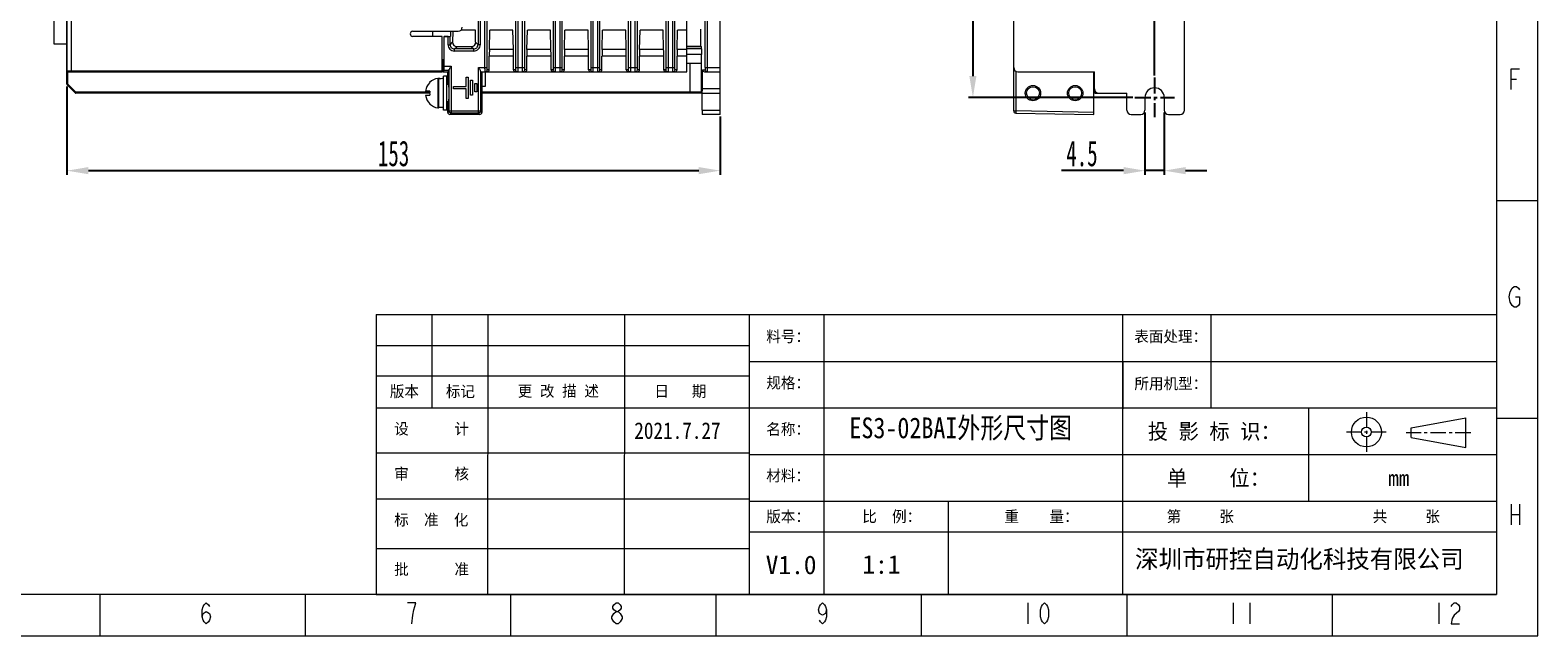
# Model space of a CAD drawing. Header units: millimetres. Extents: x 1111 to 2862, y 128 to 537.
# Tile 5 of 14: x 2508 to 2862, y 128 to 270. Entities that reach past the tile are written whole.
import ezdxf

# ---------------------------------------------------------------- set-up
doc = ezdxf.new("R2010")
doc.units = ezdxf.units.MM
doc.header["$LTSCALE"] = 10
doc.header["$PDMODE"] = 3
doc.header["$PDSIZE"] = 8
doc.linetypes.add('CENTER', pattern=[0.6, 0.375, -0.075, 0.075, -0.075])
doc.layers.get('0').update_dxf_attribs({"linetype": 'CONTINUOUS', "lineweight": 15})
doc.layers.get('Defpoints').update_dxf_attribs({"linetype": 'CONTINUOUS'})
doc.layers.add('标注层', color=7, linetype='CONTINUOUS', lineweight=9)
doc.styles.add('dim', font='txt', dxfattribs={"width": 0.6})
doc.styles.get("Standard").update_dxf_attribs({"font": 'txt', "width": 0.85})
doc.styles.add('图框', font='txt')
doc.dimstyles.get("Standard").update_dxf_attribs({"dimtxt": 6, "dimasz": 5, "dimexe": 1, "dimexo": 0.5, "dimgap": 1, "dimtad": 1, "dimdec": 1, "dimdsep": 46, "dimtxsty": 'dim', "dimcen": 0, "dimadec": 0, "dimazin": 0, "dimtp": 0.01, "dimtm": 0.01, "dimtfac": 1, "dimtdec": 1, "dimtmove": 0, "dimatfit": 3, "dimfxl": 1, "dimtolj": 1, "dimarcsym": 0})

# ---------------------------------------------------------------- blocks, each defined once
blk = doc.blocks.new('A$C642B7837')
at = {"color": 2, "linetype": 'Continuous'}
for p, q in [((594, 0), (594, 420)), ((587.58, 134.23), (588.83, 134.23)), ((584, 105), (594, 105)), ((584, 52.5), (594, 52.5)), ((587.58, 31.73), (587.58, 26.73)), ((587.58, 29.23), (589.58, 29.23)), ((589.58, 31.73), (589.58, 26.73)), ((247.5, 0), (247.5, 10)), ((297, 0), (297, 10)), ((346.5, 0), (346.5, 10)), ((396, 0), (396, 10)), ((445.5, 0), (445.5, 10)), ((471.1, 7.92), (471.1, 2.92)), ((495, 0), (495, 10)), ((520.6, 7.92), (520.6, 2.92)), ((524.6, 7.92), (524.6, 2.92)), ((544.5, 0), (544.5, 10)), ((570.1, 7.92), (570.1, 2.92)), ((0, 0), (594, 0))]:
    blk.add_line(p, q, dxfattribs=at)
at = {"color": 7, "linetype": 'Continuous'}
for p, q in [((584, 410), (584, 10)), ((404, 10), (404, 77.5)), ((422, 10), (422, 77.5)), ((494, 10), (494, 77.5)), ((515.17, 77.5), (515.17, 54.94)), ((404, 66.14), (584, 66.14)), ((421.8, 66.14), (494.02, 66.14)), ((494.02, 66.14), (494.02, 54.77)), ((403.93, 62.58), (314, 62.58)), ((314, 54.95), (340.96, 54.95)), ((314, 54.95), (584, 54.95)), ((538.69, 54.95), (538.69, 32.5)), ((563.44, 50.19), (576.64, 52.59)), ((576.64, 45.39), (576.64, 52.59)), ((563.44, 47.79), (563.44, 50.19)), ((563.44, 47.79), (576.64, 45.39)), ((404, 43.75), (584, 43.75)), ((404, 32.5), (584, 32.5)), ((452, 10), (452, 32.5)), ((584, 10), (25, 10))]:
    blk.add_line(p, q, dxfattribs=at)
at = {"linetype": 'Continuous'}
for p, q in [((314, 77.5), (584, 77.5)), ((327.5, 55), (327.5, 77.5)), ((340.97, 10), (341, 77.5)), ((373.88, 10), (373.95, 77.5)), ((314, 70), (404, 70)), ((314, 44.12), (403.87, 44.12)), ((314, 33.01), (404, 33.01)), ((584, 25.02), (404, 25)), ((314, 21.1), (404, 21.1))]:
    blk.add_line(p, q, dxfattribs=at)
for p, q in [((314, 77.5), (314, 10)), ((584, 77.5), (584, 10)), ((314, 10), (584, 10))]:
    blk.add_line(p, q)
at = {"color": 1, "linetype": 'CENTER'}
for p, q in [((552.68, 53.95), (552.68, 44.35)), ((557.48, 49.15), (547.88, 49.15)), ((577.84, 48.99), (562.24, 48.99))]:
    blk.add_line(p, q, dxfattribs=at)
at = {"color": 2, "linetype": 'Continuous'}
for points in [[(587.58, 131.73), (587.58, 136.73), (589.58, 136.73)], [(588.58, 81.73), (589.58, 81.73), (589.58, 80.06), (589.33, 79.65), (588.83, 79.23), (588.33, 79.23), (587.83, 79.65), (587.58, 80.06), (587.33, 80.48), (587.08, 81.73), (587.33, 82.98), (587.83, 83.81)], [(587.83, 83.81), (588.33, 84.23), (588.83, 84.23), (589.33, 83.81), (589.58, 83.4)], [(272.1, 4.59), (272.35, 5.42), (273.1, 5.84), (273.85, 5.42), (274.1, 4.59), (273.85, 3.76), (273.6, 3.34), (273.1, 2.92), (272.6, 3.34), (272.35, 3.76), (272.1, 4.59), (272.1, 6.26), (272.35, 7.09), (272.6, 7.51), (273.1, 7.92), (273.6, 7.51), (273.85, 7.09)], [(322.6, 2.92), (322.85, 5.01), (323.1, 6.26), (323.35, 7.09), (323.6, 7.92), (321.6, 7.92)], [(371.85, 5.84), (371.35, 6.26), (371.1, 6.67), (371.1, 7.09), (371.35, 7.51), (371.85, 7.92), (372.35, 7.92), (372.85, 7.51), (373.1, 7.09), (373.1, 6.67), (372.85, 6.26), (372.35, 5.84)], [(422.6, 6.26), (422.35, 5.42), (421.6, 5.01), (420.85, 5.42), (420.6, 6.26), (420.85, 7.09), (421.1, 7.51), (421.6, 7.92), (422.1, 7.51), (422.35, 7.09), (422.6, 6.26), (422.6, 4.59), (422.35, 3.76), (422.1, 3.34), (421.6, 2.92), (421.1, 3.34), (420.85, 3.76)], [(475.1, 2.92), (474.6, 3.34), (474.35, 3.76), (474.1, 4.59), (474.1, 6.26), (474.35, 7.09), (474.6, 7.51), (475.1, 7.92), (475.6, 7.51), (475.85, 7.09), (476.1, 6.26), (476.1, 4.59), (475.85, 3.76), (475.6, 3.34), (475.1, 2.92)], [(573.1, 7.09), (573.35, 7.51), (573.85, 7.92), (574.35, 7.92), (574.85, 7.51), (575.1, 7.09), (575.1, 6.26), (574.85, 5.84)], [(371.85, 2.92), (371.35, 3.34), (371.1, 3.76), (370.85, 4.17), (370.85, 4.59), (371.35, 5.42)], [(371.35, 5.42), (371.85, 5.84), (372.35, 5.84), (372.85, 5.42), (373.1, 5.01), (373.35, 4.59), (373.35, 4.17)], [(373.35, 4.17), (372.85, 3.34), (372.35, 2.92), (371.85, 2.92)], [(574.85, 5.84), (573.85, 5.01), (573.35, 4.17), (573.1, 2.92), (575.1, 2.92)]]:
    blk.add_lwpolyline(points, dxfattribs=at)
at = {"color": 7, "linetype": 'Continuous'}
for radius in [3.6, 1.2]:
    blk.add_circle((552.68, 49.15), radius, dxfattribs=at)
at = {"color": 3, "attachment_point": 1, "style": '图框'}
for s, insert, char_height, width in [('料号：', (408.05, 73.55), 2.7, 36.319), ('表面处理：', (496.75, 73.55), 2.7, 36.319), ('规格：', (408.05, 62.37), 2.7, 18.4997), ('所用机型：', (496.77, 62.19), 2.7, 36.319), ('版本', (317.33, 60.3), 2.7, 18.167), ('标记', (330.83, 60.3), 2.7, 18.167), ('更 改 描 述', (348.16, 60.38), 2.7, 36.319), ('日   期', (381.09, 60.34), 2.7, 36.319), ('设      计', (318.38, 51.27), 2.7, 23.7119), ('名称：', (408.05, 51.18), 2.7, 18.4997), ('投 影 标 识：', (500, 51.17), 3.75, 36.319), ('审      核', (318.38, 40.44), 2.7, 23.7119), ('材料：', (408.05, 39.98), 2.7, 18.4997), ('单    位：', (504.6, 39.92), 3.75, 36.319), ('mm', (557.93, 39.92), 3.75, 36.319), ('标  准  化', (318.38, 29.33), 2.7, 23.7119), ('版本：', (408.05, 30.14), 2.7, 18.4997), ('比  例：', (431.18, 30.14), 2.7, 18.4997), ('重    量：', (465.44, 30.14), 2.7, 18.4997), ('第     张', (504.53, 30.15), 2.7, 26.1978), ('共     张', (554.18, 30.15), 2.7, 26.1978), ('1:1', (431.21, 19.47), 4.5, 18.4997), ('深圳市研控自动化科技有限公司', (496.94, 20.7), 4.35, 92.5518), ('批      准', (318.38, 17.42), 2.7, 23.7119)]:
    blk.add_mtext(s, dxfattribs=dict(at, insert=insert, char_height=char_height, width=width))
blk = doc.blocks.new('*D16')
at = {"layer": 'Defpoints', "color": 0, "transparency": 16777216}
for p in [(2516.98, 257.57), (2669.98, 250.49), (2669.98, 237.32)]:
    blk.add_point(p, dxfattribs=at)
at = {"layer": '标注层', "color": 0, "lineweight": -2, "transparency": 16777216}
for p, q in [((2516.98, 257.07), (2516.98, 236.32)), ((2669.98, 249.99), (2669.98, 236.32)), ((2521.98, 237.32), (2664.98, 237.32))]:
    blk.add_line(p, q, dxfattribs=at)
at = {"layer": '标注层', "color": 0, "transparency": 16777216}
for points in [[(2521.98, 238.16), (2521.98, 236.49), (2516.98, 237.32)], [(2664.98, 238.16), (2664.98, 236.49), (2669.98, 237.32)]]:
    blk.add_solid(points, dxfattribs=at)
at = {"layer": '标注层', "color": 0, "transparency": 16777216, "insert": (2593.48, 241.32), "char_height": 6, "attachment_point": 5, "style": 'dim'}
blk.add_mtext('\\A1;153', dxfattribs=at)
blk = doc.blocks.new('*D17')
at = {"layer": 'Defpoints', "color": 0, "transparency": 16777216}
for p in [(2743.75, 431.52), (2743.75, 420.12), (2771.75, 259.12)]:
    blk.add_point(p, dxfattribs=at)
at = {"layer": '标注层', "color": 0, "lineweight": -2, "transparency": 16777216}
for p, q in [((2743.75, 420.62), (2743.75, 432.52)), ((2766.75, 431.52), (2748.75, 431.52)), ((2771.75, 259.62), (2771.75, 432.52))]:
    blk.add_line(p, q, dxfattribs=at)
at = {"layer": '标注层', "color": 0, "transparency": 16777216}
for points in [[(2748.75, 432.35), (2748.75, 430.69), (2743.75, 431.52)], [(2766.75, 432.35), (2766.75, 430.69), (2771.75, 431.52)]]:
    blk.add_solid(points, dxfattribs=at)
at = {"layer": '标注层', "color": 0, "transparency": 16777216, "insert": (2757.75, 435.52), "char_height": 6, "attachment_point": 5, "style": 'dim'}
blk.add_mtext('\\A1;28', dxfattribs=at)
blk = doc.blocks.new('*D20')
at = {"layer": 'Defpoints', "color": 0, "transparency": 16777216}
for p in [(2739.12, 415.49), (2729.19, 254.49), (2767.12, 254.49)]:
    blk.add_point(p, dxfattribs=at)
at = {"layer": '标注层', "color": 0, "lineweight": -2, "transparency": 16777216}
for p, q in [((2738.62, 415.49), (2728.19, 415.49)), ((2729.19, 410.49), (2729.19, 259.49)), ((2766.62, 254.49), (2728.19, 254.49))]:
    blk.add_line(p, q, dxfattribs=at)
at = {"layer": '标注层', "color": 0, "transparency": 16777216}
for points in [[(2728.35, 410.49), (2730.02, 410.49), (2729.19, 415.49)], [(2728.35, 259.49), (2730.02, 259.49), (2729.19, 254.49)]]:
    blk.add_solid(points, dxfattribs=at)
at = {"layer": '标注层', "color": 0, "transparency": 16777216, "insert": (2725.19, 334.99), "char_height": 6, "attachment_point": 5, "rotation": 90, "style": 'dim'}
blk.add_mtext('\\A1;161', dxfattribs=at)
blk = doc.blocks.new('*D22')
at = {"layer": 'Defpoints', "color": 0, "transparency": 16777216}
for p in [(2769.5, 251.49), (2774, 251.49), (2774, 237.32)]:
    blk.add_point(p, dxfattribs=at)
at = {"layer": '标注层', "color": 0, "lineweight": -2, "transparency": 16777216}
for p, q in [((2769.5, 250.99), (2769.5, 236.32)), ((2774, 250.99), (2774, 236.32)), ((2764.5, 237.32), (2749.96, 237.32)), ((2774, 237.32), (2769.5, 237.32)), ((2779, 237.32), (2784, 237.32))]:
    blk.add_line(p, q, dxfattribs=at)
at = {"layer": '标注层', "color": 0, "transparency": 16777216}
for points in [[(2764.5, 238.16), (2764.5, 236.49), (2769.5, 237.32)], [(2779, 238.16), (2779, 236.49), (2774, 237.32)]]:
    blk.add_solid(points, dxfattribs=at)
at = {"layer": '标注层', "color": 0, "transparency": 16777216, "insert": (2754.73, 241.32), "char_height": 6, "attachment_point": 5, "style": 'dim'}
blk.add_mtext('\\A1;4.5', dxfattribs=at)

msp = doc.modelspace()

# ---------------------------------------------------------------- linework, layer by layer
at = {"color": 7, "linetype": 'Continuous'}
for p, q in [((2669.98, 250.49), (2669.98, 420.49)), ((2738.75, 251.31), (2738.75, 420.29)), ((2778.75, 251.49), (2778.75, 420.29)), ((2516.98, 257.57), (2516.98, 392.84)), ((2517.04, 260.69), (2517.04, 392.85)), ((2517.92, 393.01), (2517.92, 260.69)), ((2518.07, 260.49), (2518.07, 393.03)), ((2513.99, 266.94), (2513.99, 313.94)), ((2622.07, 310.48), (2622.07, 261.49)), ((2622.57, 310.31), (2622.57, 261.49)), ((2623.69, 261.49), (2623.69, 310.31)), ((2624.19, 261.49), (2624.19, 310.48)), ((2639.67, 310.48), (2639.67, 261.49)), ((2640.17, 310.31), (2640.17, 261.49)), ((2641.29, 261.49), (2641.29, 310.31)), ((2641.79, 261.49), (2641.79, 310.48)), ((2657.27, 283.85), (2657.27, 261.49)), ((2657.77, 283.85), (2657.77, 261.49)), ((2613.27, 282.48), (2613.27, 266.85)), ((2613.77, 282.31), (2613.77, 266.85)), ((2614.89, 261.49), (2614.89, 282.31)), ((2615.39, 261.49), (2615.39, 282.48)), ((2630.87, 282.48), (2630.87, 261.49)), ((2631.37, 282.31), (2631.37, 261.49)), ((2632.49, 261.49), (2632.49, 282.31)), ((2632.99, 261.49), (2632.99, 282.48)), ((2648.47, 282.48), (2648.47, 261.49)), ((2648.97, 282.31), (2648.97, 261.49)), ((2650.09, 261.49), (2650.09, 282.31)), ((2650.59, 261.49), (2650.59, 282.48)), ((2658.89, 261.49), (2658.89, 281.47)), ((2659.39, 261.49), (2659.39, 281.47)), ((2662.18, 260.49), (2662.18, 282.42)), ((2666.46, 261.49), (2666.46, 274.39)), ((2666.96, 274.38), (2666.96, 261.49)), ((2597.98, 269.99), (2608.58, 269.99)), ((2604.88, 268.79), (2597.98, 268.79)), ((2602.57, 269.99), (2602.57, 268.79)), ((2604.88, 260.49), (2604.88, 268.79)), ((2605.28, 268.79), (2606.8, 268.79)), ((2605.28, 268.79), (2605.31, 268.75)), ((2605.28, 268.79), (2605.28, 263.26)), ((2606.24, 268.75), (2605.31, 268.75)), ((2605.31, 261.8), (2605.31, 268.75)), ((2606.24, 266.85), (2606.24, 268.75)), ((2606.74, 268.76), (2606.8, 268.79)), ((2606.74, 266.85), (2606.74, 268.76)), ((2606.8, 269.99), (2606.8, 268.79)), ((2607.36, 269.99), (2607.3, 267.41)), ((2612.65, 270.26), (2609.26, 270.26)), ((2612.71, 267.41), (2612.65, 270.26)), ((2615.92, 265.73), (2616.02, 270.26)), ((2621.45, 270.26), (2616.02, 270.26)), ((2621.55, 265.73), (2621.45, 270.26)), ((2624.72, 265.73), (2624.82, 270.26)), ((2630.25, 270.26), (2624.82, 270.26)), ((2630.35, 265.73), (2630.25, 270.26)), ((2633.52, 265.73), (2633.62, 270.26)), ((2639.05, 270.26), (2633.62, 270.26)), ((2639.15, 265.73), (2639.05, 270.26)), ((2642.32, 265.73), (2642.42, 270.26)), ((2647.85, 270.26), (2642.42, 270.26)), ((2647.95, 265.73), (2647.85, 270.26)), ((2651.12, 265.73), (2651.22, 270.26)), ((2656.65, 270.26), (2651.22, 270.26)), ((2656.75, 265.73), (2656.65, 270.26)), ((2659.92, 265.73), (2660.02, 270.26)), ((2662.18, 270.26), (2660.02, 270.26)), ((2665.48, 266.49), (2665.48, 270.48)), ((2516.98, 266.94), (2513.99, 266.94)), ((2606.24, 266.85), (2606.74, 266.85)), ((2606.74, 266.85), (2607.3, 267.41)), ((2607.74, 265.85), (2608.28, 266.38)), ((2612.27, 265.85), (2607.74, 265.85)), ((2607.74, 265.35), (2607.74, 265.85)), ((2612.27, 265.35), (2607.74, 265.35)), ((2611.74, 266.38), (2608.28, 266.38)), ((2611.74, 266.38), (2612.27, 265.85)), ((2612.27, 265.35), (2612.27, 265.85)), ((2612.71, 267.41), (2613.27, 266.85)), ((2613.77, 266.85), (2613.27, 266.85)), ((2621.55, 265.73), (2615.92, 265.73)), ((2630.35, 265.73), (2624.72, 265.73)), ((2639.15, 265.73), (2633.52, 265.73)), ((2647.95, 265.73), (2642.32, 265.73)), ((2656.75, 265.73), (2651.12, 265.73)), ((2662.18, 265.73), (2659.92, 265.73)), ((2662.18, 266.49), (2665.48, 266.49)), ((2665.62, 266.35), (2662.18, 266.35)), ((2665.64, 265.85), (2662.18, 265.85)), ((2665.62, 266.35), (2665.48, 266.49)), ((2665.64, 265.85), (2665.65, 264.51)), ((2605.28, 263.26), (2604.88, 263.26)), ((2605.28, 263.26), (2604.88, 263.26)), ((2604.98, 262.96), (2604.88, 262.96)), ((2604.88, 262.71), (2604.98, 262.71)), ((2605.28, 263.26), (2604.98, 262.96)), ((2604.99, 262.96), (2604.99, 260.49)), ((2605.31, 261.8), (2607, 261.8)), ((2607, 261.8), (2607, 250.81)), ((2613.36, 261.49), (2615.39, 261.49)), ((2613.36, 250.81), (2613.36, 261.49)), ((2621.57, 264.12), (2615.9, 264.12)), ((2615.9, 260.99), (2615.9, 264.12)), ((2621.57, 260.99), (2621.57, 264.12)), ((2622.07, 261.49), (2624.19, 261.49)), ((2630.37, 264.12), (2624.7, 264.12)), ((2624.7, 260.99), (2624.7, 264.12)), ((2630.37, 260.99), (2630.37, 264.12)), ((2630.87, 261.49), (2632.99, 261.49)), ((2639.17, 264.12), (2633.5, 264.12)), ((2633.5, 260.99), (2633.5, 264.12)), ((2639.17, 260.99), (2639.17, 264.12)), ((2639.67, 261.49), (2641.79, 261.49)), ((2647.97, 264.12), (2642.3, 264.12)), ((2642.3, 260.99), (2642.3, 264.12)), ((2647.97, 260.99), (2647.97, 264.12)), ((2648.47, 261.49), (2650.59, 261.49)), ((2656.77, 264.12), (2651.1, 264.12)), ((2651.1, 260.99), (2651.1, 264.12)), ((2656.77, 260.99), (2656.77, 264.12)), ((2657.27, 261.49), (2659.39, 261.49)), ((2662.18, 264.12), (2659.9, 264.12)), ((2659.9, 260.99), (2659.9, 264.12)), ((2665.65, 264.51), (2662.18, 264.51)), ((2662.18, 262.51), (2665.65, 262.5)), ((2662.98, 255.49), (2662.98, 262.51)), ((2665.52, 262.5), (2665.52, 255.69)), ((2665.65, 255.49), (2665.65, 264.51)), ((2666.46, 261.49), (2669.98, 261.49)), ((2516.98, 260.69), (2604.88, 260.69)), ((2516.98, 260.49), (2604.88, 260.49)), ((2517.03, 260.56), (2517.01, 260.59)), ((2517.18, 257.57), (2517.18, 260.49)), ((2601.93, 257.99), (2601.95, 257.96)), ((2603.85, 258.96), (2603.85, 252.02)), ((2603.85, 258.96), (2603.85, 255.49)), ((2604.08, 252.09), (2604.08, 258.89)), ((2604.99, 260.49), (2605.3, 260.8)), ((2604.99, 260.49), (2606.19, 260.49)), ((2605.98, 259.49), (2605.18, 259.49)), ((2605.18, 251.49), (2605.18, 259.49)), ((2606.5, 260.8), (2605.3, 260.8)), ((2605.98, 251.49), (2605.98, 259.49)), ((2606.5, 260.8), (2606.19, 260.49)), ((2606.19, 257.49), (2606.19, 260.49)), ((2606.5, 251.31), (2606.5, 260.94)), ((2610.48, 259.26), (2610.98, 259.26)), ((2610.48, 257.01), (2610.48, 259.26)), ((2610.98, 259.26), (2610.98, 254.26)), ((2611.48, 258.51), (2611.98, 258.51)), ((2611.48, 255.01), (2611.48, 258.51)), ((2611.98, 258.51), (2611.98, 255.01)), ((2613.86, 260.63), (2613.86, 251.31)), ((2613.87, 260.49), (2662.18, 260.49)), ((2614.18, 260.49), (2614.18, 250.99)), ((2614.98, 257.09), (2614.98, 260.49)), ((2615.9, 260.99), (2615.41, 260.99)), ((2622.06, 260.99), (2621.57, 260.99)), ((2624.7, 260.99), (2624.21, 260.99)), ((2630.86, 260.99), (2630.37, 260.99)), ((2633.5, 260.99), (2633.01, 260.99)), ((2639.66, 260.99), (2639.17, 260.99)), ((2642.3, 260.99), (2641.81, 260.99)), ((2648.46, 260.99), (2647.97, 260.99)), ((2651.1, 260.99), (2650.61, 260.99)), ((2657.26, 260.99), (2656.77, 260.99)), ((2659.9, 260.99), (2659.41, 260.99)), ((2665.58, 260.49), (2665.65, 260.49)), ((2665.58, 255.69), (2665.58, 260.49)), ((2665.82, 260.99), (2666.44, 260.99)), ((2665.82, 256.49), (2665.82, 260.99)), ((2666.32, 260.49), (2669.98, 260.49)), ((2739.24, 260.63), (2739.24, 251.31)), ((2739.75, 260.49), (2757.65, 260.49)), ((2757.55, 250.49), (2757.55, 260.49)), ((2757.65, 255.69), (2757.65, 260.49)), ((2517.18, 257.57), (2516.98, 257.57)), ((2517.04, 257.43), (2517.18, 257.57)), ((2517.04, 257.43), (2518.92, 255.55)), ((2517.18, 257.57), (2519.07, 255.69)), ((2519.07, 255.69), (2518.92, 255.55)), ((2601.93, 255.69), (2519.07, 255.69)), ((2519.07, 255.49), (2519.07, 255.69)), ((2601.93, 255.49), (2519.07, 255.49)), ((2601.95, 255.99), (2600.96, 255.99)), ((2600.96, 254.99), (2601.95, 254.99)), ((2606.45, 257.49), (2605.98, 257.49)), ((2607.48, 257.01), (2610.48, 257.01)), ((2607.48, 256.51), (2607.48, 257.01)), ((2610.48, 256.51), (2607.48, 256.51)), ((2610.48, 254.26), (2610.48, 256.51)), ((2611.98, 255.01), (2611.48, 255.01)), ((2612.48, 257.76), (2612.98, 257.76)), ((2612.48, 255.76), (2612.48, 257.76)), ((2612.98, 255.76), (2612.48, 255.76)), ((2612.98, 257.76), (2612.98, 255.76)), ((2613.93, 257.29), (2613.92, 257.2)), ((2613.94, 257.2), (2613.93, 257.29)), ((2614.08, 256.99), (2613.93, 257.14)), ((2614.08, 253.99), (2614.08, 256.99)), ((2614.1, 257.2), (2614.09, 256.95)), ((2614.1, 257.29), (2614.1, 257.2)), ((2614.18, 257.09), (2614.98, 257.09)), ((2665.52, 255.69), (2614.18, 255.69)), ((2665.53, 255.49), (2614.18, 255.49)), ((2665.65, 255.49), (2669.98, 255.49)), ((2665.75, 251.49), (2665.75, 255.49)), ((2669.98, 256.49), (2665.82, 256.49)), ((2757.85, 255.49), (2765.25, 255.49)), ((2765.25, 251.49), (2765.25, 255.49)), ((2769.5, 254.49), (2769.5, 251.49)), ((2774, 254.49), (2774, 251.49)), ((2601.95, 253.01), (2601.93, 252.99)), ((2605.18, 252.09), (2604.08, 252.09)), ((2605.98, 251.49), (2605.18, 251.49)), ((2606.45, 253.49), (2605.98, 253.49)), ((2606.19, 250.99), (2606.19, 253.49)), ((2606.5, 251.31), (2606.19, 250.99)), ((2606.5, 251.31), (2613.86, 251.31)), ((2606.68, 250.49), (2607, 250.81)), ((2613.36, 250.81), (2607, 250.81)), ((2610.98, 254.26), (2610.48, 254.26)), ((2613.36, 250.81), (2613.68, 250.49)), ((2614.18, 250.99), (2613.86, 251.31)), ((2613.92, 253.77), (2613.93, 253.69)), ((2614.08, 253.99), (2613.93, 253.84)), ((2613.93, 253.69), (2613.94, 253.77)), ((2614.09, 254.03), (2614.1, 253.77)), ((2614.1, 253.77), (2614.1, 253.69)), ((2665.75, 251.49), (2669.98, 251.49)), ((2738.75, 251.31), (2739.24, 251.31)), ((2757.55, 250.99), (2739.24, 251.31)), ((2739.24, 250.81), (2757.55, 250.49)), ((2613.68, 250.49), (2606.68, 250.49)), ((2669.98, 250.49), (2665.78, 250.49)), ((2766.25, 250.49), (2768.5, 250.49)), ((2775, 250.49), (2777.75, 250.49))]:
    msp.add_line(p, q, dxfattribs=at)
for centre, radius in [((2743.25, 255.49), 1.8), ((2743.25, 255.49), 1.5), ((2753.15, 255.49), 1.8), ((2753.15, 255.49), 1.5)]:
    msp.add_circle(centre, radius, dxfattribs=at)
for centre, radius, start, end in [((2597.98, 269.39), 0.6, 90, 270), ((2608.58, 270.99), 1, 270, 0), ((2607.74, 266.85), 1.5, 179.9926, 270.0069), ((2607.74, 266.85), 0.998, 179.9428, 270.0572), ((2612.27, 266.85), 1.5, 269.9936, 0.0069), ((2612.27, 266.85), 0.998, 269.9428, 0.0572), ((2739.75, 261.49), 1, 180, 270), ((2517.18, 260.69), 0.2, 180, 270), ((2604.4, 255.49), 3.48, 134.6488, 171.7352), ((2604.4, 255.49), 3.51, 98.9235, 134.6488), ((2603.88, 258.76), 0.2, 0, 98.9235), ((2622.55, 260.98), 0.498, 226.5868, 236.8366), ((2631.35, 260.98), 0.498, 226.5868, 236.8366), ((2640.15, 260.98), 0.498, 226.5868, 236.8366), ((2648.95, 260.98), 0.498, 226.5868, 236.8366), ((2657.75, 260.98), 0.498, 226.5868, 236.8366), ((2517.18, 257.57), 0.2, 180, 225), ((2519.07, 255.69), 0.2, 225, 270), ((2604.4, 255.49), 3.48, 188.2648, 225.3512), ((2606.91, 255.49), 4.98, 174.2441, 180.0023), ((2606.9, 255.49), 4.97, 179.9903, 185.7633), ((2617.8, 256.99), 3.88, 176.9234, 177.4777), ((2609.27, 256.95), 4.68, 2.3234, 3.0273), ((2639.83, 256.33), 25.75, 178.6198, 178.9759), ((2758.65, 256.49), 1, 180, 270), ((2757.85, 255.69), 0.2, 180, 270), ((2771.75, 254.49), 2.25, 0, 180), ((2604.4, 255.49), 3.51, 225.3512, 261.0765), ((2603.88, 252.21), 0.2, 261.0765, 0), ((2617.8, 253.98), 3.88, 182.5223, 183.0766), ((2609.81, 254), 4.13, 356.9261, 357.7232), ((2642.15, 254.69), 28.07, 181.0388, 181.3655), ((2739.25, 251.31), 0.5, 180, 269), ((2766.25, 251.49), 1, 180, 270), ((2768.5, 251.49), 1, 270, 0), ((2775, 251.49), 1, 180, 270), ((2777.75, 251.49), 1, 270, 0)]:
    msp.add_arc(centre, radius, start, end, dxfattribs=at)
for centre, major_axis, ratio, start_param, end_param in [((2606.24, 268.76), (0.5, 0), 0.017455, -1.570796, -0.034907), ((2608.3, 267.41), (0.412, 0.943), 0.968031, -4.311265, -2.741686), ((2611.71, 267.41), (-0.412, 0.943), 0.968031, -3.541499, -1.971921), ((2616.01, 264.12), (0, 3), 0.034921, 1.006227, 1.570796), ((2621.46, 264.12), (0, 3), 0.034921, -1.570796, -1.006227), ((2624.81, 264.12), (0, 3), 0.034921, 1.006227, 1.570796), ((2630.26, 264.12), (0, 3), 0.034921, -1.570796, -1.006227), ((2633.61, 264.12), (0, 3), 0.034921, 1.006227, 1.570796), ((2639.06, 264.12), (0, 3), 0.034921, -1.570796, -1.006227), ((2642.41, 264.12), (0, 3), 0.034921, 1.006227, 1.570796), ((2647.86, 264.12), (0, 3), 0.034921, -1.570796, -1.006227), ((2651.21, 264.12), (0, 3), 0.034921, 1.006227, 1.570796), ((2656.66, 264.12), (0, 3), 0.034921, -1.570796, -1.006227), ((2660.01, 264.12), (0, 3), 0.034921, 1.006227, 1.570796), ((2665.62, 265.85), (0, 0.5), 0.034921, -1.570796, -0.034907), ((2605.3, 261.8), (0, 1), 0.017455, -3.124139, -1.570796), ((2604.08, 255.49), (6.8, 0), 0.5, 1.489819, 1.570796), ((2605.18, 255.49), (6.8, 0), 0.5, 1.570796, 1.733275), ((2606.5, 261.8), (0, 1), 0.017455, -3.124139, -2.607888), ((2615.4, 260.99), (0.5, 0), 0.999391, -1.570796, 0), ((2622.07, 260.99), (0.5, 0), 0.999391, -3.141593, -1.570796), ((2624.2, 260.99), (0.5, 0), 0.999391, -1.570796, 0), ((2630.87, 260.99), (0.5, 0), 0.999391, -3.141593, -1.570796), ((2633, 260.99), (0.5, 0), 0.999391, -1.570796, 0), ((2639.67, 260.99), (0.5, 0), 0.999391, -3.141593, -1.570796), ((2641.8, 260.99), (0.5, 0), 0.999391, -1.570796, 0), ((2648.47, 260.99), (0.5, 0), 0.999391, -3.141593, -1.570796), ((2650.6, 260.99), (0.5, 0), 0.999391, -1.570796, 0), ((2657.27, 260.99), (0.5, 0), 0.999391, -3.141593, -1.570796), ((2659.4, 260.99), (0.5, 0), 0.999391, -1.570796, 0), ((2666.32, 260.99), (0.5, 0), 0.999391, 3.141593, 4.712389), ((2665.53, 255.69), (0, 0.2), 0.034921, -4.712389, -3.141593), ((2665.57, 255.69), (0, 0.2), 0.034921, 3.141593, 4.712389), ((2665.78, 256.49), (0, 1), 0.034921, -3.141593, -1.570796), ((2606.69, 250.99), (-0.354, -0.354), 0.999695, -0.785246, 0.785246), ((2613.68, 250.99), (0.354, -0.354), 0.999695, -0.785246, 0.785246), ((2665.78, 251.49), (0, 1), 0.034921, -4.712389, -3.141593)]:
    msp.add_ellipse(centre, major_axis=major_axis, ratio=ratio, start_param=start_param, end_param=end_param, dxfattribs=at)
for points, knots in [([(2606.5, 260.94), (2606.51, 260.97), (2606.52, 261.03), (2606.58, 261.16), (2606.69, 261.34), (2606.84, 261.57), (2606.95, 261.72), (2607, 261.8)], [0, 0, 0, 0, 0.083974, 0.187397, 0.434057, 0.710965, 1, 1, 1, 1]), ([(2613.86, 260.63), (2613.86, 260.65), (2613.85, 260.72), (2613.79, 260.85), (2613.68, 261.03), (2613.53, 261.25), (2613.42, 261.41), (2613.36, 261.49)], [0, 0, 0, 0, 0.083983, 0.187437, 0.434183, 0.71105, 1, 1, 1, 1]), ([(2614.91, 260.49), (2614.91, 260.49), (2614.91, 260.5), (2614.91, 260.51), (2614.91, 260.53), (2614.9, 260.57), (2614.9, 260.61), (2614.9, 260.68), (2614.9, 260.79), (2614.9, 260.94), (2614.9, 261.11), (2614.89, 261.29), (2614.89, 261.42), (2614.89, 261.49)], [0, 0, 0, 0, 0.005104, 0.019601, 0.043479, 0.076571, 0.118536, 0.168955, 0.293292, 0.444709, 0.617472, 0.805175, 1, 1, 1, 1]), ([(2615.41, 260.99), (2615.41, 260.99), (2615.41, 261.01), (2615.4, 261.03), (2615.4, 261.08), (2615.4, 261.14), (2615.4, 261.21), (2615.39, 261.33), (2615.39, 261.42), (2615.39, 261.49)], [0, 0, 0, 0, 0.020323, 0.077511, 0.169908, 0.294138, 0.445374, 0.617921, 1, 1, 1, 1]), ([(2622.07, 261.49), (2622.07, 261.42), (2622.07, 261.33), (2622.07, 261.21), (2622.07, 261.14), (2622.07, 261.08), (2622.06, 261.03), (2622.06, 261.01), (2622.06, 260.99), (2622.06, 260.99)], [0, 0, 0, 0, 0.382078, 0.554626, 0.705863, 0.830093, 0.922489, 0.979676, 1, 1, 1, 1]), ([(2622.57, 261.49), (2622.57, 261.42), (2622.57, 261.29), (2622.57, 261.11), (2622.57, 260.94), (2622.57, 260.79), (2622.57, 260.68), (2622.56, 260.61), (2622.56, 260.57), (2622.56, 260.53), (2622.56, 260.51), (2622.56, 260.5), (2622.56, 260.49), (2622.56, 260.49)], [0, 0, 0, 0, 0.194824, 0.382527, 0.555292, 0.706708, 0.831045, 0.881464, 0.923429, 0.956521, 0.980398, 0.994896, 1, 1, 1, 1]), ([(2623.71, 260.49), (2623.71, 260.49), (2623.71, 260.5), (2623.71, 260.51), (2623.71, 260.53), (2623.7, 260.57), (2623.7, 260.61), (2623.7, 260.68), (2623.7, 260.79), (2623.7, 260.94), (2623.7, 261.11), (2623.69, 261.29), (2623.69, 261.42), (2623.69, 261.49)], [0, 0, 0, 0, 0.005104, 0.019601, 0.043479, 0.076571, 0.118536, 0.168955, 0.293292, 0.444709, 0.617472, 0.805175, 1, 1, 1, 1]), ([(2624.21, 260.99), (2624.21, 260.99), (2624.21, 261.01), (2624.2, 261.03), (2624.2, 261.08), (2624.2, 261.14), (2624.2, 261.21), (2624.19, 261.33), (2624.19, 261.42), (2624.19, 261.49)], [0, 0, 0, 0, 0.020323, 0.077511, 0.169908, 0.294138, 0.445374, 0.617921, 1, 1, 1, 1]), ([(2630.87, 261.49), (2630.87, 261.42), (2630.87, 261.33), (2630.87, 261.21), (2630.87, 261.14), (2630.87, 261.08), (2630.86, 261.03), (2630.86, 261.01), (2630.86, 260.99), (2630.86, 260.99)], [0, 0, 0, 0, 0.382078, 0.554626, 0.705863, 0.830093, 0.922489, 0.979676, 1, 1, 1, 1]), ([(2631.37, 261.49), (2631.37, 261.42), (2631.37, 261.29), (2631.37, 261.11), (2631.37, 260.94), (2631.37, 260.79), (2631.37, 260.68), (2631.36, 260.61), (2631.36, 260.57), (2631.36, 260.53), (2631.36, 260.51), (2631.36, 260.5), (2631.36, 260.49), (2631.36, 260.49)], [0, 0, 0, 0, 0.194824, 0.382527, 0.555292, 0.706708, 0.831045, 0.881464, 0.923429, 0.956521, 0.980398, 0.994896, 1, 1, 1, 1]), ([(2632.51, 260.49), (2632.51, 260.49), (2632.51, 260.5), (2632.51, 260.51), (2632.51, 260.53), (2632.5, 260.57), (2632.5, 260.61), (2632.5, 260.68), (2632.5, 260.79), (2632.5, 260.94), (2632.5, 261.11), (2632.49, 261.29), (2632.49, 261.42), (2632.49, 261.49)], [0, 0, 0, 0, 0.005104, 0.019601, 0.043479, 0.076571, 0.118536, 0.168955, 0.293292, 0.444709, 0.617472, 0.805175, 1, 1, 1, 1]), ([(2633.01, 260.99), (2633.01, 260.99), (2633.01, 261.01), (2633, 261.03), (2633, 261.08), (2633, 261.14), (2633, 261.21), (2632.99, 261.33), (2632.99, 261.42), (2632.99, 261.49)], [0, 0, 0, 0, 0.020323, 0.077511, 0.169908, 0.294138, 0.445374, 0.617921, 1, 1, 1, 1]), ([(2639.67, 261.49), (2639.67, 261.42), (2639.67, 261.33), (2639.67, 261.21), (2639.67, 261.14), (2639.67, 261.08), (2639.66, 261.03), (2639.66, 261.01), (2639.66, 260.99), (2639.66, 260.99)], [0, 0, 0, 0, 0.382078, 0.554626, 0.705863, 0.830093, 0.922489, 0.979676, 1, 1, 1, 1]), ([(2640.17, 261.49), (2640.17, 261.42), (2640.17, 261.29), (2640.17, 261.11), (2640.17, 260.94), (2640.17, 260.79), (2640.17, 260.68), (2640.16, 260.61), (2640.16, 260.57), (2640.16, 260.53), (2640.16, 260.51), (2640.16, 260.5), (2640.16, 260.49), (2640.16, 260.49)], [0, 0, 0, 0, 0.194824, 0.382527, 0.555292, 0.706708, 0.831045, 0.881464, 0.923429, 0.956521, 0.980398, 0.994896, 1, 1, 1, 1]), ([(2641.31, 260.49), (2641.31, 260.49), (2641.31, 260.5), (2641.31, 260.51), (2641.31, 260.53), (2641.3, 260.57), (2641.3, 260.61), (2641.3, 260.68), (2641.3, 260.79), (2641.3, 260.94), (2641.3, 261.11), (2641.29, 261.29), (2641.29, 261.42), (2641.29, 261.49)], [0, 0, 0, 0, 0.005104, 0.019601, 0.043479, 0.076571, 0.118536, 0.168955, 0.293292, 0.444709, 0.617472, 0.805175, 1, 1, 1, 1]), ([(2641.81, 260.99), (2641.81, 260.99), (2641.81, 261.01), (2641.8, 261.03), (2641.8, 261.08), (2641.8, 261.14), (2641.8, 261.21), (2641.79, 261.33), (2641.79, 261.42), (2641.79, 261.49)], [0, 0, 0, 0, 0.020323, 0.077511, 0.169908, 0.294138, 0.445374, 0.617921, 1, 1, 1, 1]), ([(2648.47, 261.49), (2648.47, 261.42), (2648.47, 261.33), (2648.47, 261.21), (2648.47, 261.14), (2648.47, 261.08), (2648.46, 261.03), (2648.46, 261.01), (2648.46, 260.99), (2648.46, 260.99)], [0, 0, 0, 0, 0.382078, 0.554626, 0.705863, 0.830093, 0.922489, 0.979676, 1, 1, 1, 1]), ([(2648.97, 261.49), (2648.97, 261.42), (2648.97, 261.29), (2648.97, 261.11), (2648.97, 260.94), (2648.97, 260.79), (2648.97, 260.68), (2648.96, 260.61), (2648.96, 260.57), (2648.96, 260.53), (2648.96, 260.51), (2648.96, 260.5), (2648.96, 260.49), (2648.96, 260.49)], [0, 0, 0, 0, 0.194824, 0.382527, 0.555292, 0.706708, 0.831045, 0.881464, 0.923429, 0.956521, 0.980398, 0.994896, 1, 1, 1, 1]), ([(2650.11, 260.49), (2650.11, 260.49), (2650.11, 260.5), (2650.11, 260.51), (2650.11, 260.53), (2650.1, 260.57), (2650.1, 260.61), (2650.1, 260.68), (2650.1, 260.79), (2650.1, 260.94), (2650.1, 261.11), (2650.09, 261.29), (2650.09, 261.42), (2650.09, 261.49)], [0, 0, 0, 0, 0.005104, 0.019601, 0.043479, 0.076571, 0.118536, 0.168955, 0.293292, 0.444709, 0.617472, 0.805175, 1, 1, 1, 1]), ([(2650.61, 260.99), (2650.61, 260.99), (2650.61, 261.01), (2650.6, 261.03), (2650.6, 261.08), (2650.6, 261.14), (2650.6, 261.21), (2650.59, 261.33), (2650.59, 261.42), (2650.59, 261.49)], [0, 0, 0, 0, 0.020323, 0.077511, 0.169908, 0.294138, 0.445374, 0.617921, 1, 1, 1, 1]), ([(2657.27, 261.49), (2657.27, 261.42), (2657.27, 261.33), (2657.27, 261.21), (2657.27, 261.14), (2657.27, 261.08), (2657.26, 261.03), (2657.26, 261.01), (2657.26, 260.99), (2657.26, 260.99)], [0, 0, 0, 0, 0.382078, 0.554626, 0.705863, 0.830093, 0.922489, 0.979676, 1, 1, 1, 1]), ([(2657.77, 261.49), (2657.77, 261.42), (2657.77, 261.29), (2657.77, 261.11), (2657.77, 260.94), (2657.77, 260.79), (2657.77, 260.68), (2657.76, 260.61), (2657.76, 260.57), (2657.76, 260.53), (2657.76, 260.51), (2657.76, 260.5), (2657.76, 260.49), (2657.76, 260.49)], [0, 0, 0, 0, 0.194824, 0.382527, 0.555292, 0.706708, 0.831045, 0.881464, 0.923429, 0.956521, 0.980398, 0.994896, 1, 1, 1, 1]), ([(2658.91, 260.49), (2658.91, 260.49), (2658.91, 260.5), (2658.91, 260.51), (2658.91, 260.53), (2658.9, 260.57), (2658.9, 260.61), (2658.9, 260.68), (2658.9, 260.79), (2658.9, 260.94), (2658.9, 261.11), (2658.89, 261.29), (2658.89, 261.42), (2658.89, 261.49)], [0, 0, 0, 0, 0.005104, 0.019601, 0.043479, 0.076571, 0.118536, 0.168955, 0.293292, 0.444709, 0.617472, 0.805175, 1, 1, 1, 1]), ([(2659.41, 260.99), (2659.41, 260.99), (2659.41, 261.01), (2659.4, 261.03), (2659.4, 261.08), (2659.4, 261.14), (2659.4, 261.21), (2659.39, 261.33), (2659.39, 261.42), (2659.39, 261.49)], [0, 0, 0, 0, 0.020323, 0.077511, 0.169908, 0.294138, 0.445374, 0.617921, 1, 1, 1, 1]), ([(2666.46, 261.49), (2666.46, 261.42), (2666.46, 261.33), (2666.46, 261.21), (2666.46, 261.14), (2666.45, 261.08), (2666.45, 261.03), (2666.45, 261.01), (2666.45, 260.99), (2666.44, 260.99)], [0, 0, 0, 0, 0.382121, 0.554792, 0.706003, 0.830123, 0.922584, 0.979649, 1, 1, 1, 1]), ([(2666.96, 261.49), (2666.96, 261.42), (2666.96, 261.29), (2666.96, 261.11), (2666.96, 260.94), (2666.96, 260.79), (2666.95, 260.68), (2666.95, 260.61), (2666.95, 260.57), (2666.95, 260.53), (2666.95, 260.51), (2666.95, 260.5), (2666.95, 260.49), (2666.94, 260.49)], [0, 0, 0, 0, 0.194586, 0.382483, 0.555348, 0.70674, 0.830969, 0.881446, 0.923447, 0.956495, 0.980356, 0.994868, 1, 1, 1, 1]), ([(2517.18, 260.49), (2517.14, 260.49), (2517.06, 260.55), (2517.04, 260.64), (2517.04, 260.69)], [0, 0, 0, 0, 0.440335, 1, 1, 1, 1]), ([(2517.92, 260.69), (2517.92, 260.64), (2517.94, 260.55), (2518.03, 260.49), (2518.07, 260.49)], [0, 0, 0, 0, 0.559787, 1, 1, 1, 1]), ([(2614.91, 260.49), (2615.04, 260.49), (2615.3, 260.59), (2615.41, 260.86), (2615.41, 260.99)], [0, 0, 0, 0, 0.499893, 1, 1, 1, 1]), ([(2622.21, 260.62), (2622.16, 260.67), (2622.08, 260.78), (2622.06, 260.92), (2622.06, 260.99)], [0, 0, 0, 0, 0.500372, 1, 1, 1, 1]), ([(2623.71, 260.49), (2623.84, 260.49), (2624.1, 260.59), (2624.21, 260.86), (2624.21, 260.99)], [0, 0, 0, 0, 0.499893, 1, 1, 1, 1]), ([(2631.01, 260.62), (2630.96, 260.67), (2630.88, 260.78), (2630.86, 260.92), (2630.86, 260.99)], [0, 0, 0, 0, 0.500372, 1, 1, 1, 1]), ([(2632.51, 260.49), (2632.64, 260.49), (2632.9, 260.59), (2633.01, 260.86), (2633.01, 260.99)], [0, 0, 0, 0, 0.499893, 1, 1, 1, 1]), ([(2639.81, 260.62), (2639.76, 260.67), (2639.68, 260.78), (2639.66, 260.92), (2639.66, 260.99)], [0, 0, 0, 0, 0.500372, 1, 1, 1, 1]), ([(2641.31, 260.49), (2641.44, 260.49), (2641.7, 260.59), (2641.81, 260.86), (2641.81, 260.99)], [0, 0, 0, 0, 0.499893, 1, 1, 1, 1]), ([(2648.61, 260.62), (2648.56, 260.67), (2648.48, 260.78), (2648.46, 260.92), (2648.46, 260.99)], [0, 0, 0, 0, 0.500372, 1, 1, 1, 1]), ([(2650.11, 260.49), (2650.24, 260.49), (2650.5, 260.59), (2650.61, 260.86), (2650.61, 260.99)], [0, 0, 0, 0, 0.499893, 1, 1, 1, 1]), ([(2657.41, 260.62), (2657.36, 260.67), (2657.28, 260.78), (2657.26, 260.92), (2657.26, 260.99)], [0, 0, 0, 0, 0.500372, 1, 1, 1, 1]), ([(2658.91, 260.49), (2659.04, 260.49), (2659.3, 260.59), (2659.41, 260.86), (2659.41, 260.99)], [0, 0, 0, 0, 0.499893, 1, 1, 1, 1]), ([(2666.94, 260.49), (2666.82, 260.49), (2666.55, 260.59), (2666.44, 260.86), (2666.44, 260.99)], [0, 0, 0, 0, 0.49976, 1, 1, 1, 1]), ([(2606.26, 257.79), (2606.26, 257.79), (2606.26, 257.75), (2606.25, 257.72), (2606.25, 257.62), (2606.24, 257.55), (2606.24, 257.51)], [0, 0, 0, 0, 0.052819, 0.23824, 0.555582, 1, 1, 1, 1]), ([(2606.28, 257.51), (2606.28, 257.55), (2606.28, 257.62), (2606.27, 257.7), (2606.27, 257.75), (2606.27, 257.78), (2606.26, 257.78), (2606.26, 257.79)], [0, 0, 0, 0, 0.418279, 0.726592, 0.920931, 0.974791, 1, 1, 1, 1]), ([(2606.44, 257.79), (2606.43, 257.79), (2606.43, 257.75), (2606.42, 257.72), (2606.42, 257.62), (2606.42, 257.55), (2606.42, 257.51)], [0, 0, 0, 0, 0.052819, 0.23824, 0.555582, 1, 1, 1, 1]), ([(2606.47, 255.49), (2606.47, 255.63), (2606.47, 255.92), (2606.47, 256.35), (2606.47, 256.74), (2606.46, 257.08), (2606.46, 257.33), (2606.45, 257.5), (2606.45, 257.59), (2606.45, 257.67), (2606.44, 257.73), (2606.44, 257.76), (2606.44, 257.78), (2606.44, 257.79)], [0, 0, 0, 0, 0.192734, 0.378515, 0.549784, 0.700572, 0.825165, 0.875991, 0.918568, 0.952513, 0.977494, 0.993343, 1, 1, 1, 1]), ([(2606.44, 253.19), (2606.44, 253.19), (2606.44, 253.21), (2606.44, 253.24), (2606.45, 253.3), (2606.45, 253.38), (2606.45, 253.48), (2606.46, 253.64), (2606.46, 253.89), (2606.47, 254.24), (2606.47, 254.63), (2606.47, 255.05), (2606.47, 255.34), (2606.47, 255.49)], [0, 0, 0, 0, 0.00662, 0.022438, 0.047412, 0.081376, 0.123972, 0.174796, 0.299268, 0.44998, 0.621377, 0.807256, 1, 1, 1, 1]), ([(2613.92, 257.16), (2613.91, 256.94), (2613.9, 256.38), (2613.9, 255.82), (2613.9, 255.49)], [0, 0, 0, 0, 0.394794, 1, 1, 1, 1]), ([(2613.9, 255.49), (2613.9, 255.15), (2613.9, 254.59), (2613.91, 254.03), (2613.92, 253.81)], [0, 0, 0, 0, 0.605206, 1, 1, 1, 1]), ([(2614.14, 255.49), (2614.14, 255.6), (2614.14, 255.83), (2614.13, 256.17), (2614.13, 256.47), (2614.13, 256.74), (2614.12, 256.94), (2614.12, 257.07), (2614.12, 257.14), (2614.11, 257.2), (2614.11, 257.25), (2614.11, 257.27), (2614.11, 257.29), (2614.1, 257.29)], [0, 0, 0, 0, 0.19483, 0.382548, 0.55531, 0.706717, 0.831053, 0.881474, 0.923437, 0.956521, 0.980385, 0.994876, 1, 1, 1, 1]), ([(2614.1, 253.69), (2614.11, 253.69), (2614.11, 253.7), (2614.11, 253.72), (2614.11, 253.77), (2614.12, 253.83), (2614.12, 253.9), (2614.12, 254.03), (2614.13, 254.23), (2614.13, 254.5), (2614.13, 254.81), (2614.14, 255.14), (2614.14, 255.37), (2614.14, 255.49)], [0, 0, 0, 0, 0.005124, 0.019615, 0.043479, 0.076563, 0.118526, 0.168947, 0.293283, 0.44469, 0.617452, 0.80517, 1, 1, 1, 1]), ([(2606.24, 253.46), (2606.24, 253.42), (2606.25, 253.36), (2606.25, 253.26), (2606.26, 253.23), (2606.26, 253.18), (2606.26, 253.19)], [0, 0, 0, 0, 0.44405, 0.761185, 0.946827, 1, 1, 1, 1]), ([(2606.26, 253.19), (2606.26, 253.19), (2606.27, 253.2), (2606.27, 253.21), (2606.27, 253.23), (2606.27, 253.28), (2606.28, 253.36), (2606.28, 253.42), (2606.28, 253.46)], [0, 0, 0, 0, 0.02502, 0.078697, 0.161359, 0.272868, 0.581391, 1, 1, 1, 1]), ([(2606.42, 253.46), (2606.42, 253.42), (2606.42, 253.36), (2606.42, 253.26), (2606.43, 253.23), (2606.43, 253.18), (2606.44, 253.19)], [0, 0, 0, 0, 0.44405, 0.761185, 0.946827, 1, 1, 1, 1]), ([(2607, 250.81), (2606.88, 250.81), (2606.61, 250.91), (2606.5, 251.18), (2606.5, 251.31)], [0, 0, 0, 0, 0.499999, 1, 1, 1, 1]), ([(2739.24, 251.31), (2739.24, 251.24), (2739.24, 251.15), (2739.24, 251.03), (2739.24, 250.96), (2739.24, 250.9), (2739.24, 250.86), (2739.24, 250.83), (2739.24, 250.82), (2739.24, 250.81), (2739.24, 250.81), (2739.24, 250.81)], [0, 0, 0, 0, 0.382483, 0.555344, 0.706734, 0.830964, 0.923443, 0.956491, 0.980351, 0.994864, 1, 1, 1, 1])]:
    msp.add_open_spline(points, degree=3, knots=knots, dxfattribs=at)
for points in [[(2517.01, 260.59), (2516.99, 260.62), (2516.98, 260.65), (2516.98, 260.69)], [(2622.56, 260.49), (2622.46, 260.49), (2622.36, 260.52), (2622.28, 260.57)], [(2631.36, 260.49), (2631.26, 260.49), (2631.16, 260.52), (2631.08, 260.57)], [(2640.16, 260.49), (2640.06, 260.49), (2639.96, 260.52), (2639.88, 260.57)], [(2648.96, 260.49), (2648.86, 260.49), (2648.76, 260.52), (2648.68, 260.57)], [(2657.76, 260.49), (2657.66, 260.49), (2657.56, 260.52), (2657.48, 260.57)], [(2613.86, 251.31), (2613.86, 251.18), (2613.76, 250.91), (2613.49, 250.81), (2613.36, 250.81)]]:
    msp.add_open_spline(points, degree=3, dxfattribs=at)
at = {"layer": '标注层', "color": 1, "linetype": 'CENTER', "lineweight": -2}
for p, q in [((2771.75, 259.12), (2771.75, 249.86)), ((2767.12, 254.49), (2776.38, 254.49))]:
    msp.add_line(p, q, dxfattribs=at)

# ---------------------------------------------------------------- block references
at = {"color": 3, "xscale": 0.9720000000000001, "yscale": 0.9720000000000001, "zscale": 0.9720000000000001}
msp.add_blockref('A$C642B7837', (2284.16, 128.29), dxfattribs=at)

# ---------------------------------------------------------------- texts
at = {"color": 3, "lineweight": 0, "attachment_point": 1}
for s, insert, char_height, width in [('ES3-02BAI外形尺寸图', (2700.26, 179.47), 4.86, 58.306), ('2021.7.27', (2649.86, 178.34), 3.888, 25.0625)]:
    msp.add_mtext(s, dxfattribs=dict(at, insert=insert, char_height=char_height, width=width))
at = {"color": 6, "insert": (2680.65, 147.12), "char_height": 4.374, "width": 17.9817, "attachment_point": 1, "style": '图框'}
msp.add_mtext('{\\C3;V1.0}', dxfattribs=at)

# ---------------------------------------------------------------- dimensions: what is measured, and where the dimension line sits
at = {"layer": '标注层', "color": 3}
for base, p1, p2, picture, middle in [((2743.75, 431.52), (2771.75, 259.12), (2743.75, 420.12), '*D17', (2757.75, 435.52)), ((2669.98, 237.32), (2516.98, 257.57), (2669.98, 250.49), '*D16', (2593.48, 241.32))]:
    dim = msp.add_linear_dim(base=base, p1=p1, p2=p2, dimstyle='Standard', dxfattribs=at)
    dim.commit()
    dim.dimension.update_dxf_attribs({"geometry": picture, "text_midpoint": middle})
dim = msp.add_linear_dim(base=(2729.19, 254.49), p1=(2739.12, 415.49), p2=(2767.12, 254.49), angle=90, dimstyle='Standard', dxfattribs=at)
dim.commit()
dim.dimension.update_dxf_attribs({"geometry": '*D20', "text_midpoint": (2725.19, 334.99)})
dim = msp.add_linear_dim(base=(2774, 237.32), p1=(2769.5, 251.49), p2=(2774, 251.49), dimstyle='Standard', dxfattribs=at)
dim.commit()
dim.dimension.update_dxf_attribs({"geometry": '*D22', "text_midpoint": (2754.73, 237.32), "dimtype": 160})

doc.saveas('drawing.dxf')
